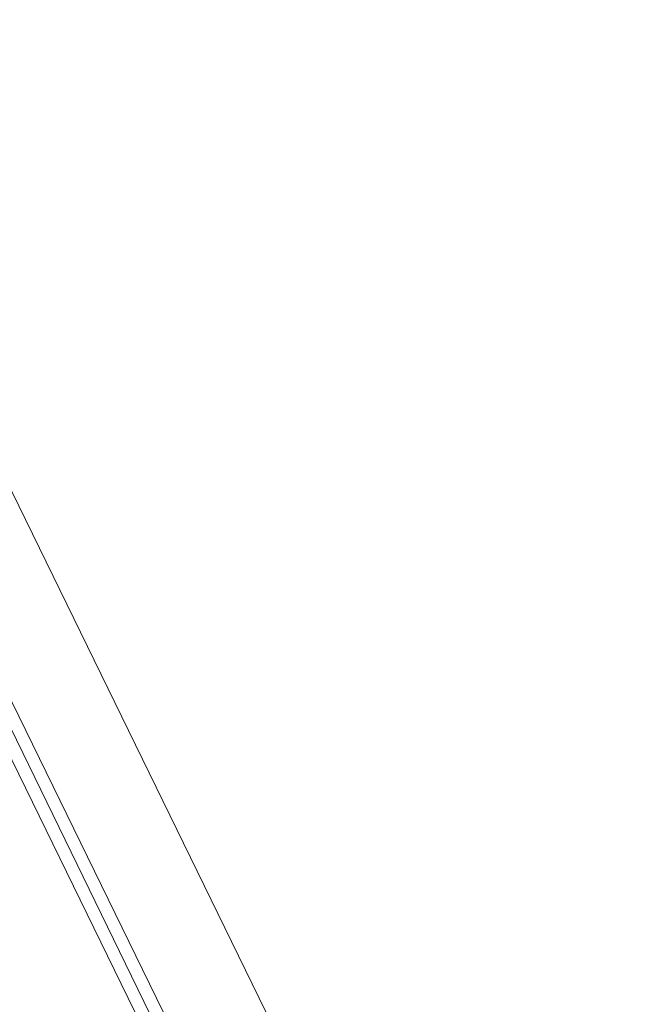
# Model space of a CAD drawing. Extents: x 6414462 to 20492237, y 5756825 to 17376351.
# Tile 86 of 127: x 6497764.5548 to 6497764.6528, y 5809737.4884 to 5809737.6431. Entities that reach past the tile are written whole.
import ezdxf

# ---------------------------------------------------------------- set-up
doc = ezdxf.new("R2010")
doc.units = 0
doc.layers.add('A-GENM', color=7, linetype='Continuous', lineweight=5)
doc.layers.add('A-GLAZ', color=7, linetype='Continuous', lineweight=5)

# ---------------------------------------------------------------- blocks, each defined once
blk = doc.blocks.new('Windows_S9000-Double-Vent-Window-with-Sashbars - O3 Windows_S9000-Double-Vent-Window-with-Sashbars 2-9090604-__-00_00 Przyziemie PB')
at = {"layer": 'A-GENM'}
for p, q in [((-65.21739128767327, 3.400000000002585), (65.21739128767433, 3.400000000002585)), ((-58.91728362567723, 1.550000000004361), (-5.382716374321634, 1.550000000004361))]:
    blk.add_line(p, q, dxfattribs=at)
at = {"layer": 'A-GLAZ'}
for p, q in [((69.00000000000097, 1.950000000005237), (-68.99999999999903, 1.950000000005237)), ((-68.99999999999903, 1.750000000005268), (69.00000000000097, 1.750000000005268))]:
    blk.add_line(p, q, dxfattribs=at)

msp = doc.modelspace()

# ---------------------------------------------------------------- block references
at = {"layer": 'A-GLAZ', "xscale": 0.01, "yscale": 0.01, "zscale": 0.01, "rotation": 296.0323615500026}
msp.add_blockref('Windows_S9000-Double-Vent-Window-with-Sashbars - O3 Windows_S9000-Double-Vent-Window-with-Sashbars 2-9090604-__-00_00 Przyziemie PB', (6497764.786473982, 5809737.014537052, 0.09999999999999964), dxfattribs=at)

doc.saveas('drawing.dxf')
